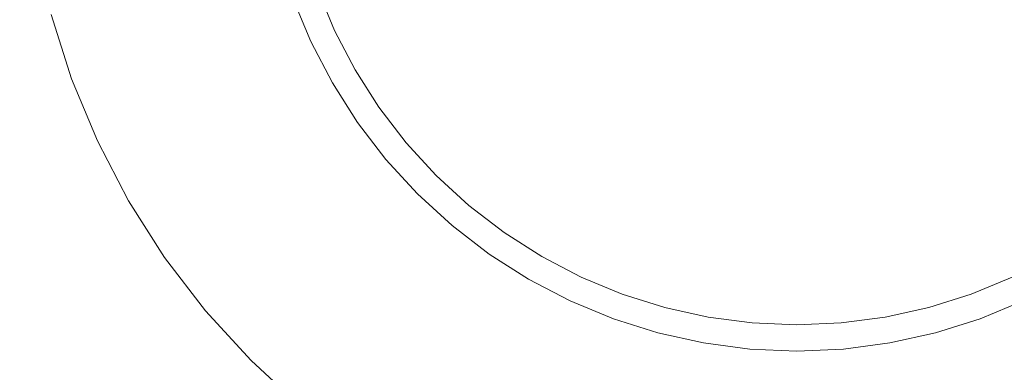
# Model space of a CAD drawing. Header units: millimetres. Extents: x -230 to 230, y -130 to 130.
# Tile 4 of 47: x -122.1 to -103.6, y -115.47 to -108.85. Entities that reach past the tile are written whole.
import ezdxf

# ---------------------------------------------------------------- set-up
doc = ezdxf.new("R2010")
doc.units = ezdxf.units.MM
doc.header["$LTSCALE"] = 25.4
doc.layers.add('Lighting-Moving Light', color=7, linetype='Continuous', lineweight=5, true_color=0x000000)

# ---------------------------------------------------------------- blocks, each defined once
blk = doc.blocks.new('Group-1')
at = {"layer": 'Lighting-Moving Light', "color": 7, "linetype": 'Continuous', "lineweight": 5, "transparency": 33554687}
for points, invisible_edges in [([(-503.576, 1.533, -25), (-503.576, 226.446, -25), (-761.075, 239.033, -25), (-761.075, -11.053, -25)], 14), ([(-770.152, 222.936, -116.924), (-519.672, 235.523, -116.924), (-519.672, -7.543, -116.924), (-757.565, -7.543, -116.924)], 11), ([(-770.152, 5.043, -116.924), (-770.152, 222.936, -116.924), (-757.565, -7.543, -116.924)], 10), ([(-759.26, 2.862, -24.957), (-759.744, 4.03, -24.957), (-760.125, 5.237, -24.957), (-746.119, 8.99, -24.957)], 12), ([(-757.996, 0.673, -24.957), (-758.676, 1.74, -24.957), (-759.26, 2.862, -24.957), (-746.119, 8.99, -24.957)], 12), ([(-756.372, -1.263, -24.957), (-757.226, -0.331, -24.957), (-757.996, 0.673, -24.957), (-746.119, 8.99, -24.957)], 12), ([(-754.436, -2.888, -24.957), (-755.439, -2.118, -24.957), (-756.372, -1.263, -24.957), (-746.119, 8.99, -24.957)], 12), ([(-755.374, 6.51, 0.043), (-755.123, 5.712, 0.043), (-754.803, 4.94, 0.043), (-746.119, 8.99, 0.043)], 12), ([(-754.803, 4.94, 0.043), (-754.417, 4.199, 0.043), (-753.968, 3.494, 0.043), (-746.119, 8.99, 0.043)], 12), ([(-752.247, -4.152, -24.957), (-753.369, -3.568, -24.957), (-754.436, -2.888, -24.957), (-746.119, 8.99, -24.957)], 12), ([(-753.968, 3.494, 0.043), (-753.459, 2.83, 0.043), (-752.894, 2.214, 0.043), (-746.119, 8.99, 0.043)], 12), ([(-752.894, 2.214, 0.043), (-752.278, 1.649, 0.043), (-751.615, 1.141, 0.043), (-746.119, 8.99, 0.043)], 12), ([(-749.872, -5.016, -24.957), (-751.078, -4.636, -24.957), (-752.247, -4.152, -24.957), (-746.119, 8.99, -24.957)], 12), ([(-751.615, 1.141, 0.043), (-750.91, 0.691, 0.043), (-750.168, 0.305, 0.043), (-746.119, 8.99, 0.043)], 12), ([(-750.168, 0.305, 0.043), (-749.396, -0.014, 0.043), (-748.599, -0.266, 0.043), (-746.119, 8.99, 0.043)], 12), ([(-747.383, -5.455, -24.957), (-748.637, -5.29, -24.957), (-749.872, -5.016, -24.957), (-746.119, 8.99, -24.957)], 12), ([(-748.599, -0.266, 0.043), (-747.783, -0.447, 0.043), (-746.954, -0.556, 0.043), (-746.119, 8.99, 0.043)], 12), ([(-744.855, -5.455, -24.957), (-746.119, -5.51, -24.957), (-747.383, -5.455, -24.957), (-746.119, 8.99, -24.957)], 12), ([(-746.954, -0.556, 0.043), (-746.119, -0.592, 0.043), (-745.284, -0.556, 0.043), (-746.119, 8.99, 0.043)], 12), ([(-745.284, -0.556, 0.043), (-744.455, -0.447, 0.043), (-743.639, -0.266, 0.043), (-746.119, 8.99, 0.043)], 12), ([(-743.639, -0.266, 0.043), (-742.842, -0.014, 0.043), (-742.069, 0.305, 0.043), (-746.119, 8.99, 0.043)], 12), ([(-742.069, 0.305, 0.043), (-741.328, 0.691, 0.043), (-740.623, 1.141, 0.043), (-746.119, 8.99, 0.043)], 12), ([(-740.623, 1.141, 0.043), (-739.96, 1.649, 0.043), (-739.343, 2.214, 0.043), (-746.119, 8.99, 0.043)], 12), ([(-739.343, 2.214, 0.043), (-738.779, 2.83, 0.043), (-738.27, 3.494, 0.043), (-746.119, 8.99, 0.043)], 12), ([(-738.27, 3.494, 0.043), (-737.821, 4.199, 0.043), (-737.435, 4.94, 0.043), (-746.119, 8.99, 0.043)], 12), ([(-737.435, 4.94, 0.043), (-737.115, 5.712, 0.043), (-736.863, 6.51, 0.043), (-746.119, 8.99, 0.043)], 12), ([(-732.113, 5.237, -24.957), (-732.493, 4.03, -24.957), (-732.977, 2.862, -24.957), (-746.119, 8.99, -24.957)], 12), ([(-732.977, 2.862, -24.957), (-733.561, 1.74, -24.957), (-734.241, 0.673, -24.957), (-746.119, 8.99, -24.957)], 12), ([(-734.241, 0.673, -24.957), (-735.011, -0.331, -24.957), (-735.866, -1.263, -24.957), (-746.119, 8.99, -24.957)], 12), ([(-735.866, -1.263, -24.957), (-736.798, -2.118, -24.957), (-737.802, -2.888, -24.957), (-746.119, 8.99, -24.957)], 12), ([(-737.802, -2.888, -24.957), (-738.869, -3.568, -24.957), (-739.991, -4.152, -24.957), (-746.119, 8.99, -24.957)], 12), ([(-739.991, -4.152, -24.957), (-741.159, -4.636, -24.957), (-742.366, -5.016, -24.957), (-746.119, 8.99, -24.957)], 12), ([(-742.366, -5.016, -24.957), (-743.601, -5.29, -24.957), (-744.855, -5.455, -24.957), (-746.119, 8.99, -24.957)], 12), ([(-760.125, 5.237, -24.957), (-759.744, 4.03, -24.957), (-755.585, 5.544, -0.368), (-755.85, 6.382, -0.368)], 10), ([(-755.228, 4.742, -0.284), (-755.564, 5.552, -0.284), (-755.576, 5.547, -0.326), (-755.24, 4.736, -0.326)], 15), ([(-755.213, 4.749, -0.244), (-755.548, 5.558, -0.244), (-755.564, 5.552, -0.284), (-755.228, 4.742, -0.284)], 15), ([(-755.195, 4.757, -0.205), (-755.529, 5.565, -0.205), (-755.548, 5.558, -0.244), (-755.213, 4.749, -0.244)], 15), ([(-755.174, 4.767, -0.169), (-755.507, 5.573, -0.169), (-755.529, 5.565, -0.205), (-755.195, 4.757, -0.205)], 15), ([(-755.149, 4.779, -0.134), (-755.482, 5.582, -0.134), (-755.507, 5.573, -0.169), (-755.174, 4.767, -0.169)], 15), ([(-755.123, 4.791, -0.102), (-755.454, 5.592, -0.102), (-755.482, 5.582, -0.134), (-755.149, 4.779, -0.134)], 15), ([(-755.094, 4.805, -0.073), (-755.424, 5.603, -0.073), (-755.454, 5.592, -0.102), (-755.123, 4.791, -0.102)], 15), ([(-755.062, 4.819, -0.046), (-755.392, 5.615, -0.046), (-755.424, 5.603, -0.073), (-755.094, 4.805, -0.073)], 15), ([(-755.029, 4.835, -0.023), (-755.357, 5.627, -0.023), (-755.392, 5.615, -0.046), (-755.062, 4.819, -0.046)], 15), ([(-754.994, 4.851, -0.003), (-755.321, 5.64, -0.003), (-755.357, 5.627, -0.023), (-755.029, 4.835, -0.023)], 15), ([(-754.958, 4.868, 0.013), (-755.283, 5.654, 0.013), (-755.321, 5.64, -0.003), (-754.994, 4.851, -0.003)], 15), ([(-754.92, 4.886, 0.027), (-755.244, 5.668, 0.027), (-755.283, 5.654, 0.013), (-754.958, 4.868, 0.013)], 15), ([(-754.881, 4.904, 0.036), (-755.204, 5.683, 0.036), (-755.244, 5.668, 0.027), (-754.92, 4.886, 0.027)], 15), ([(-754.842, 4.922, 0.042), (-755.164, 5.698, 0.042), (-755.204, 5.683, 0.036), (-754.881, 4.904, 0.036)], 15), ([(-754.803, 4.94, 0.043), (-755.123, 5.712, 0.043), (-755.164, 5.698, 0.042), (-754.842, 4.922, 0.042)], 14), ([(-759.744, 4.03, -24.957), (-759.26, 2.862, -24.957), (-755.249, 4.732, -0.368), (-755.585, 5.544, -0.368)], 10), ([(-755.24, 4.736, -0.326), (-755.576, 5.547, -0.326), (-755.585, 5.544, -0.368), (-755.249, 4.732, -0.368)], 11), ([(-770.152, 5.043, -116.924), (-757.565, -7.543, -116.924), (-758.504, -7.519, -116.924)], 9), ([(-770.128, 4.104, -116.924), (-770.152, 5.043, -116.924), (-758.504, -7.519, -116.924)], 10), ([(-754.665, 4.056, -0.046), (-755.062, 4.819, -0.046), (-755.094, 4.805, -0.073), (-754.695, 4.038, -0.073)], 15), ([(-754.633, 4.074, -0.023), (-755.029, 4.835, -0.023), (-755.062, 4.819, -0.046), (-754.665, 4.056, -0.046)], 15), ([(-754.6, 4.093, -0.003), (-754.994, 4.851, -0.003), (-755.029, 4.835, -0.023), (-754.633, 4.074, -0.023)], 15), ([(-754.565, 4.113, 0.013), (-754.958, 4.868, 0.013), (-754.994, 4.851, -0.003), (-754.6, 4.093, -0.003)], 15), ([(-754.529, 4.134, 0.027), (-754.92, 4.886, 0.027), (-754.958, 4.868, 0.013), (-754.565, 4.113, 0.013)], 15), ([(-754.492, 4.155, 0.036), (-754.881, 4.904, 0.036), (-754.92, 4.886, 0.027), (-754.529, 4.134, 0.027)], 15), ([(-754.455, 4.177, 0.042), (-754.842, 4.922, 0.042), (-754.881, 4.904, 0.036), (-754.492, 4.155, 0.036)], 15), ([(-754.417, 4.199, 0.043), (-754.803, 4.94, 0.043), (-754.842, 4.922, 0.042), (-754.455, 4.177, 0.042)], 14), ([(-759.26, 2.862, -24.957), (-758.676, 1.74, -24.957), (-754.843, 3.953, -0.368), (-755.249, 4.732, -0.368)], 10), ([(-754.835, 3.957, -0.326), (-755.24, 4.736, -0.326), (-755.249, 4.732, -0.368), (-754.843, 3.953, -0.368)], 11), ([(-754.823, 3.964, -0.284), (-755.228, 4.742, -0.284), (-755.24, 4.736, -0.326), (-754.835, 3.957, -0.326)], 15), ([(-754.809, 3.972, -0.244), (-755.213, 4.749, -0.244), (-755.228, 4.742, -0.284), (-754.823, 3.964, -0.284)], 15), ([(-754.791, 3.982, -0.205), (-755.195, 4.757, -0.205), (-755.213, 4.749, -0.244), (-754.809, 3.972, -0.244)], 15), ([(-754.771, 3.994, -0.169), (-755.174, 4.767, -0.169), (-755.195, 4.757, -0.205), (-754.791, 3.982, -0.205)], 15), ([(-754.748, 4.007, -0.134), (-755.149, 4.779, -0.134), (-755.174, 4.767, -0.169), (-754.771, 3.994, -0.169)], 15), ([(-754.723, 4.022, -0.102), (-755.123, 4.791, -0.102), (-755.149, 4.779, -0.134), (-754.748, 4.007, -0.134)], 15), ([(-754.695, 4.038, -0.073), (-755.094, 4.805, -0.073), (-755.123, 4.791, -0.102), (-754.723, 4.022, -0.102)], 15), ([(-770.056, 3.191, -116.924), (-770.128, 4.104, -116.924), (-758.504, -7.519, -116.924)], 10), ([(-754.172, 3.351, -0.023), (-754.633, 4.074, -0.023), (-754.665, 4.056, -0.046), (-754.202, 3.33, -0.046)], 15), ([(-754.141, 3.373, -0.003), (-754.6, 4.093, -0.003), (-754.633, 4.074, -0.023), (-754.172, 3.351, -0.023)], 15), ([(-754.108, 3.396, 0.013), (-754.565, 4.113, 0.013), (-754.6, 4.093, -0.003), (-754.141, 3.373, -0.003)], 15), ([(-754.074, 3.42, 0.027), (-754.529, 4.134, 0.027), (-754.565, 4.113, 0.013), (-754.108, 3.396, 0.013)], 15), ([(-754.039, 3.444, 0.036), (-754.492, 4.155, 0.036), (-754.529, 4.134, 0.027), (-754.074, 3.42, 0.027)], 15), ([(-754.003, 3.469, 0.042), (-754.455, 4.177, 0.042), (-754.492, 4.155, 0.036), (-754.039, 3.444, 0.036)], 15), ([(-753.968, 3.494, 0.043), (-754.417, 4.199, 0.043), (-754.455, 4.177, 0.042), (-754.003, 3.469, 0.042)], 14), ([(-758.676, 1.74, -24.957), (-757.996, 0.673, -24.957), (-754.371, 3.211, -0.368), (-754.843, 3.953, -0.368)], 10), ([(-754.363, 3.217, -0.326), (-754.835, 3.957, -0.326), (-754.843, 3.953, -0.368), (-754.371, 3.211, -0.368)], 11), ([(-754.352, 3.224, -0.284), (-754.823, 3.964, -0.284), (-754.835, 3.957, -0.326), (-754.363, 3.217, -0.326)], 15), ([(-754.339, 3.234, -0.244), (-754.809, 3.972, -0.244), (-754.823, 3.964, -0.284), (-754.352, 3.224, -0.284)], 15), ([(-754.322, 3.246, -0.205), (-754.791, 3.982, -0.205), (-754.809, 3.972, -0.244), (-754.339, 3.234, -0.244)], 15), ([(-754.303, 3.259, -0.169), (-754.771, 3.994, -0.169), (-754.791, 3.982, -0.205), (-754.322, 3.246, -0.205)], 15), ([(-754.281, 3.274, -0.134), (-754.748, 4.007, -0.134), (-754.771, 3.994, -0.169), (-754.303, 3.259, -0.169)], 15), ([(-754.257, 3.291, -0.102), (-754.723, 4.022, -0.102), (-754.748, 4.007, -0.134), (-754.281, 3.274, -0.134)], 15), ([(-754.231, 3.31, -0.073), (-754.695, 4.038, -0.073), (-754.723, 4.022, -0.102), (-754.257, 3.291, -0.102)], 15), ([(-754.202, 3.33, -0.046), (-754.665, 4.056, -0.046), (-754.695, 4.038, -0.073), (-754.231, 3.31, -0.073)], 15), ([(-753.65, 2.67, -0.023), (-754.172, 3.351, -0.023), (-754.202, 3.33, -0.046), (-753.678, 2.647, -0.046)], 15), ([(-753.62, 2.695, -0.003), (-754.141, 3.373, -0.003), (-754.172, 3.351, -0.023), (-753.65, 2.67, -0.023)], 15), ([(-753.59, 2.721, 0.013), (-754.108, 3.396, 0.013), (-754.141, 3.373, -0.003), (-753.62, 2.695, -0.003)], 15), ([(-753.558, 2.747, 0.027), (-754.074, 3.42, 0.027), (-754.108, 3.396, 0.013), (-753.59, 2.721, 0.013)], 15), ([(-753.525, 2.775, 0.036), (-754.039, 3.444, 0.036), (-754.074, 3.42, 0.027), (-753.558, 2.747, 0.027)], 15), ([(-753.492, 2.803, 0.042), (-754.003, 3.469, 0.042), (-754.039, 3.444, 0.036), (-753.525, 2.775, 0.036)], 15), ([(-753.459, 2.83, 0.043), (-753.968, 3.494, 0.043), (-754.003, 3.469, 0.042), (-753.492, 2.803, 0.042)], 14), ([(-770.056, 3.191, -116.924), (-758.504, -7.519, -116.924), (-759.417, -7.448, -116.924)], 9), ([(-769.936, 2.305, -116.924), (-770.056, 3.191, -116.924), (-759.417, -7.448, -116.924)], 10), ([(-757.996, 0.673, -24.957), (-757.226, -0.331, -24.957), (-753.836, 2.514, -0.368), (-754.371, 3.211, -0.368)], 10), ([(-753.829, 2.52, -0.326), (-754.363, 3.217, -0.326), (-754.371, 3.211, -0.368), (-753.836, 2.514, -0.368)], 11), ([(-753.818, 2.529, -0.284), (-754.352, 3.224, -0.284), (-754.363, 3.217, -0.326), (-753.829, 2.52, -0.326)], 15), ([(-753.806, 2.54, -0.244), (-754.339, 3.234, -0.244), (-754.352, 3.224, -0.284), (-753.818, 2.529, -0.284)], 15), ([(-753.79, 2.553, -0.205), (-754.322, 3.246, -0.205), (-754.339, 3.234, -0.244), (-753.806, 2.54, -0.244)], 15), ([(-753.772, 2.568, -0.169), (-754.303, 3.259, -0.169), (-754.322, 3.246, -0.205), (-753.79, 2.553, -0.205)], 15), ([(-753.752, 2.585, -0.134), (-754.281, 3.274, -0.134), (-754.303, 3.259, -0.169), (-753.772, 2.568, -0.169)], 15), ([(-753.729, 2.604, -0.102), (-754.257, 3.291, -0.102), (-754.281, 3.274, -0.134), (-753.752, 2.585, -0.134)], 15), ([(-753.705, 2.624, -0.073), (-754.231, 3.31, -0.073), (-754.257, 3.291, -0.102), (-753.729, 2.604, -0.102)], 15), ([(-753.678, 2.647, -0.046), (-754.202, 3.33, -0.046), (-754.231, 3.31, -0.073), (-753.705, 2.624, -0.073)], 15), ([(-752.925, 2.183, 0.042), (-753.492, 2.803, 0.042), (-753.525, 2.775, 0.036), (-752.955, 2.153, 0.036)], 15), ([(-752.894, 2.214, 0.043), (-753.459, 2.83, 0.043), (-753.492, 2.803, 0.042), (-752.925, 2.183, 0.042)], 14), ([(-753.144, 1.965, -0.102), (-753.729, 2.604, -0.102), (-753.752, 2.585, -0.134), (-753.165, 1.944, -0.134)], 15), ([(-753.121, 1.987, -0.073), (-753.705, 2.624, -0.073), (-753.729, 2.604, -0.102), (-753.144, 1.965, -0.102)], 15), ([(-753.097, 2.012, -0.046), (-753.678, 2.647, -0.046), (-753.705, 2.624, -0.073), (-753.121, 1.987, -0.073)], 15), ([(-753.071, 2.038, -0.023), (-753.65, 2.67, -0.023), (-753.678, 2.647, -0.046), (-753.097, 2.012, -0.046)], 15), ([(-753.043, 2.065, -0.003), (-753.62, 2.695, -0.003), (-753.65, 2.67, -0.023), (-753.071, 2.038, -0.023)], 15), ([(-753.015, 2.094, 0.013), (-753.59, 2.721, 0.013), (-753.62, 2.695, -0.003), (-753.043, 2.065, -0.003)], 15), ([(-752.986, 2.123, 0.027), (-753.558, 2.747, 0.027), (-753.59, 2.721, 0.013), (-753.015, 2.094, 0.013)], 15), ([(-752.955, 2.153, 0.036), (-753.525, 2.775, 0.036), (-753.558, 2.747, 0.027), (-752.986, 2.123, 0.027)], 15), ([(-757.226, -0.331, -24.957), (-756.372, -1.263, -24.957), (-753.242, 1.866, -0.368), (-753.836, 2.514, -0.368)], 10), ([(-753.235, 1.873, -0.326), (-753.829, 2.52, -0.326), (-753.836, 2.514, -0.368), (-753.242, 1.866, -0.368)], 11), ([(-753.226, 1.882, -0.284), (-753.818, 2.529, -0.284), (-753.829, 2.52, -0.326), (-753.235, 1.873, -0.326)], 15), ([(-753.214, 1.894, -0.244), (-753.806, 2.54, -0.244), (-753.818, 2.529, -0.284), (-753.226, 1.882, -0.284)], 15), ([(-753.2, 1.908, -0.205), (-753.79, 2.553, -0.205), (-753.806, 2.54, -0.244), (-753.214, 1.894, -0.244)], 15), ([(-753.183, 1.925, -0.169), (-753.772, 2.568, -0.169), (-753.79, 2.553, -0.205), (-753.2, 1.908, -0.205)], 15), ([(-753.165, 1.944, -0.134), (-753.752, 2.585, -0.134), (-753.772, 2.568, -0.169), (-753.183, 1.925, -0.169)], 15), ([(-769.936, 2.305, -116.924), (-760.303, -7.328, -116.924), (-761.16, -7.161, -116.924)], 9), ([(-769.936, 2.305, -116.924), (-759.417, -7.448, -116.924), (-760.303, -7.328, -116.924)], 9), ([(-752.438, 1.458, -0.023), (-753.071, 2.038, -0.023), (-753.097, 2.012, -0.046), (-752.462, 1.43, -0.046)], 15), ([(-752.413, 1.488, -0.003), (-753.043, 2.065, -0.003), (-753.071, 2.038, -0.023), (-752.438, 1.458, -0.023)], 15), ([(-752.388, 1.519, 0.013), (-753.015, 2.094, 0.013), (-753.043, 2.065, -0.003), (-752.413, 1.488, -0.003)], 15), ([(-752.361, 1.551, 0.027), (-752.986, 2.123, 0.027), (-753.015, 2.094, 0.013), (-752.388, 1.519, 0.013)], 15), ([(-752.334, 1.583, 0.036), (-752.955, 2.153, 0.036), (-752.986, 2.123, 0.027), (-752.361, 1.551, 0.027)], 15), ([(-752.306, 1.616, 0.042), (-752.925, 2.183, 0.042), (-752.955, 2.153, 0.036), (-752.334, 1.583, 0.036)], 15), ([(-752.278, 1.649, 0.043), (-752.894, 2.214, 0.043), (-752.925, 2.183, 0.042), (-752.306, 1.616, 0.042)], 14), ([(-756.372, -1.263, -24.957), (-755.439, -2.118, -24.957), (-752.594, 1.272, -0.368), (-753.242, 1.866, -0.368)], 10), ([(-752.588, 1.28, -0.326), (-753.235, 1.873, -0.326), (-753.242, 1.866, -0.368), (-752.594, 1.272, -0.368)], 11), ([(-752.58, 1.29, -0.284), (-753.226, 1.882, -0.284), (-753.235, 1.873, -0.326), (-752.588, 1.28, -0.326)], 15), ([(-752.569, 1.303, -0.244), (-753.214, 1.894, -0.244), (-753.226, 1.882, -0.284), (-752.58, 1.29, -0.284)], 15), ([(-752.556, 1.318, -0.205), (-753.2, 1.908, -0.205), (-753.214, 1.894, -0.244), (-752.569, 1.303, -0.244)], 15), ([(-752.541, 1.336, -0.169), (-753.183, 1.925, -0.169), (-753.2, 1.908, -0.205), (-752.556, 1.318, -0.205)], 15), ([(-752.524, 1.357, -0.134), (-753.165, 1.944, -0.134), (-753.183, 1.925, -0.169), (-752.541, 1.336, -0.169)], 15), ([(-752.505, 1.379, -0.102), (-753.144, 1.965, -0.102), (-753.165, 1.944, -0.134), (-752.524, 1.357, -0.134)], 15), ([(-752.484, 1.404, -0.073), (-753.121, 1.987, -0.073), (-753.144, 1.965, -0.102), (-752.505, 1.379, -0.102)], 15), ([(-752.462, 1.43, -0.046), (-753.097, 2.012, -0.046), (-753.121, 1.987, -0.073), (-752.484, 1.404, -0.073)], 15), ([(-503.576, 1.533, -25), (-761.075, -11.053, -25), (-516.162, -11.053, -25)], 9), ([(-751.736, 0.968, -0.003), (-752.413, 1.488, -0.003), (-752.438, 1.458, -0.023), (-751.758, 0.936, -0.023)], 15), ([(-751.713, 1.001, 0.013), (-752.388, 1.519, 0.013), (-752.413, 1.488, -0.003), (-751.736, 0.968, -0.003)], 15), ([(-751.689, 1.035, 0.027), (-752.361, 1.551, 0.027), (-752.388, 1.519, 0.013), (-751.713, 1.001, 0.013)], 15), ([(-751.664, 1.07, 0.036), (-752.334, 1.583, 0.036), (-752.361, 1.551, 0.027), (-751.689, 1.035, 0.027)], 15), ([(-751.64, 1.105, 0.042), (-752.306, 1.616, 0.042), (-752.334, 1.583, 0.036), (-751.664, 1.07, 0.036)], 15), ([(-751.615, 1.141, 0.043), (-752.278, 1.649, 0.043), (-752.306, 1.616, 0.042), (-751.64, 1.105, 0.042)], 14), ([(-751.874, 0.77, -0.244), (-752.569, 1.303, -0.244), (-752.58, 1.29, -0.284), (-751.884, 0.756, -0.284)], 15), ([(-751.863, 0.786, -0.205), (-752.556, 1.318, -0.205), (-752.569, 1.303, -0.244), (-751.874, 0.77, -0.244)], 15), ([(-751.849, 0.806, -0.169), (-752.541, 1.336, -0.169), (-752.556, 1.318, -0.205), (-751.863, 0.786, -0.205)], 15), ([(-751.834, 0.827, -0.134), (-752.524, 1.357, -0.134), (-752.541, 1.336, -0.169), (-751.849, 0.806, -0.169)], 15), ([(-751.817, 0.852, -0.102), (-752.505, 1.379, -0.102), (-752.524, 1.357, -0.134), (-751.834, 0.827, -0.134)], 15), ([(-751.799, 0.878, -0.073), (-752.484, 1.404, -0.073), (-752.505, 1.379, -0.102), (-751.817, 0.852, -0.102)], 15), ([(-751.779, 0.906, -0.046), (-752.462, 1.43, -0.046), (-752.484, 1.404, -0.073), (-751.799, 0.878, -0.073)], 15), ([(-751.758, 0.936, -0.023), (-752.438, 1.458, -0.023), (-752.462, 1.43, -0.046), (-751.779, 0.906, -0.046)], 15), ([(-755.439, -2.118, -24.957), (-754.436, -2.888, -24.957), (-751.897, 0.737, -0.368), (-752.594, 1.272, -0.368)], 10), ([(-751.892, 0.745, -0.326), (-752.588, 1.28, -0.326), (-752.594, 1.272, -0.368), (-751.897, 0.737, -0.368)], 11), ([(-751.884, 0.756, -0.284), (-752.58, 1.29, -0.284), (-752.588, 1.28, -0.326), (-751.892, 0.745, -0.326)], 15), ([(-750.91, 0.691, 0.043), (-751.615, 1.141, 0.043), (-751.64, 1.105, 0.042), (-750.931, 0.654, 0.042)], 14), ([(-751.034, 0.475, -0.023), (-751.758, 0.936, -0.023), (-751.779, 0.906, -0.046), (-751.053, 0.444, -0.046)], 15), ([(-751.015, 0.509, -0.003), (-751.736, 0.968, -0.003), (-751.758, 0.936, -0.023), (-751.034, 0.475, -0.023)], 15), ([(-750.995, 0.544, 0.013), (-751.713, 1.001, 0.013), (-751.736, 0.968, -0.003), (-751.015, 0.509, -0.003)], 15), ([(-750.974, 0.58, 0.027), (-751.689, 1.035, 0.027), (-751.713, 1.001, 0.013), (-750.995, 0.544, 0.013)], 15), ([(-750.953, 0.616, 0.036), (-751.664, 1.07, 0.036), (-751.689, 1.035, 0.027), (-750.974, 0.58, 0.027)], 15), ([(-750.931, 0.654, 0.042), (-751.64, 1.105, 0.042), (-751.664, 1.07, 0.036), (-750.953, 0.616, 0.036)], 15), ([(-751.151, 0.274, -0.326), (-751.892, 0.745, -0.326), (-751.897, 0.737, -0.368), (-751.156, 0.265, -0.368)], 11), ([(-751.144, 0.285, -0.284), (-751.884, 0.756, -0.284), (-751.892, 0.745, -0.326), (-751.151, 0.274, -0.326)], 15), ([(-751.136, 0.299, -0.244), (-751.874, 0.77, -0.244), (-751.884, 0.756, -0.284), (-751.144, 0.285, -0.284)], 15), ([(-751.126, 0.317, -0.205), (-751.863, 0.786, -0.205), (-751.874, 0.77, -0.244), (-751.136, 0.299, -0.244)], 15), ([(-751.114, 0.337, -0.169), (-751.849, 0.806, -0.169), (-751.863, 0.786, -0.205), (-751.126, 0.317, -0.205)], 15), ([(-751.101, 0.36, -0.134), (-751.834, 0.827, -0.134), (-751.849, 0.806, -0.169), (-751.114, 0.337, -0.169)], 15), ([(-751.086, 0.386, -0.102), (-751.817, 0.852, -0.102), (-751.834, 0.827, -0.134), (-751.101, 0.36, -0.134)], 15), ([(-751.07, 0.414, -0.073), (-751.799, 0.878, -0.073), (-751.817, 0.852, -0.102), (-751.086, 0.386, -0.102)], 15), ([(-751.053, 0.444, -0.046), (-751.779, 0.906, -0.046), (-751.799, 0.878, -0.073), (-751.07, 0.414, -0.073)], 15), ([(-754.436, -2.888, -24.957), (-753.369, -3.568, -24.957), (-751.156, 0.265, -0.368), (-751.897, 0.737, -0.368)], 10), ([(-750.223, 0.188, 0.027), (-750.974, 0.58, 0.027), (-750.995, 0.544, 0.013), (-750.24, 0.151, 0.013)], 15), ([(-750.205, 0.227, 0.036), (-750.953, 0.616, 0.036), (-750.974, 0.58, 0.027), (-750.223, 0.188, 0.027)], 15), ([(-750.187, 0.266, 0.042), (-750.931, 0.654, 0.042), (-750.953, 0.616, 0.036), (-750.205, 0.227, 0.036)], 15), ([(-750.168, 0.305, 0.043), (-750.91, 0.691, 0.043), (-750.931, 0.654, 0.042), (-750.187, 0.266, 0.042)], 14), ([(-750.317, -0.014, -0.102), (-751.086, 0.386, -0.102), (-751.101, 0.36, -0.134), (-750.33, -0.041, -0.134)], 15), ([(-750.304, 0.015, -0.073), (-751.07, 0.414, -0.073), (-751.086, 0.386, -0.102), (-750.317, -0.014, -0.102)], 15), ([(-750.289, 0.046, -0.046), (-751.053, 0.444, -0.046), (-751.07, 0.414, -0.073), (-750.304, 0.015, -0.073)], 15), ([(-750.274, 0.079, -0.023), (-751.034, 0.475, -0.023), (-751.053, 0.444, -0.046), (-750.289, 0.046, -0.046)], 15), ([(-750.257, 0.114, -0.003), (-751.015, 0.509, -0.003), (-751.034, 0.475, -0.023), (-750.274, 0.079, -0.023)], 15), ([(-750.24, 0.151, 0.013), (-750.995, 0.544, 0.013), (-751.015, 0.509, -0.003), (-750.257, 0.114, -0.003)], 15), ([(-753.369, -3.568, -24.957), (-752.247, -4.152, -24.957), (-750.376, -0.141, -0.368), (-751.156, 0.265, -0.368)], 10), ([(-750.372, -0.132, -0.326), (-751.151, 0.274, -0.326), (-751.156, 0.265, -0.368), (-750.376, -0.141, -0.368)], 11), ([(-750.367, -0.12, -0.284), (-751.144, 0.285, -0.284), (-751.151, 0.274, -0.326), (-750.372, -0.132, -0.326)], 15), ([(-750.36, -0.105, -0.244), (-751.136, 0.299, -0.244), (-751.144, 0.285, -0.284), (-750.367, -0.12, -0.284)], 15), ([(-750.351, -0.086, -0.205), (-751.126, 0.317, -0.205), (-751.136, 0.299, -0.244), (-750.36, -0.105, -0.244)], 15), ([(-750.341, -0.065, -0.169), (-751.114, 0.337, -0.169), (-751.126, 0.317, -0.205), (-750.351, -0.086, -0.205)], 15), ([(-750.33, -0.041, -0.134), (-751.101, 0.36, -0.134), (-751.114, 0.337, -0.169), (-750.341, -0.065, -0.169)], 15), ([(-749.44, -0.136, 0.027), (-750.223, 0.188, 0.027), (-750.24, 0.151, 0.013), (-749.454, -0.175, 0.013)], 15), ([(-749.426, -0.096, 0.036), (-750.205, 0.227, 0.036), (-750.223, 0.188, 0.027), (-749.44, -0.136, 0.027)], 15), ([(-749.411, -0.055, 0.042), (-750.187, 0.266, 0.042), (-750.205, 0.227, 0.036), (-749.426, -0.096, 0.036)], 15), ([(-749.396, -0.014, 0.043), (-750.168, 0.305, 0.043), (-750.187, 0.266, 0.042), (-749.411, -0.055, 0.042)], 14), ([(-742.069, 0.305, 0.043), (-742.842, -0.014, 0.043), (-742.827, -0.055, 0.042), (-742.051, 0.266, 0.042)], 14), ([(-742.051, 0.266, 0.042), (-742.827, -0.055, 0.042), (-742.812, -0.096, 0.036), (-742.033, 0.227, 0.036)], 15), ([(-742.033, 0.227, 0.036), (-742.812, -0.096, 0.036), (-742.797, -0.136, 0.027), (-742.015, 0.188, 0.027)], 15), ([(-742.015, 0.188, 0.027), (-742.797, -0.136, 0.027), (-742.783, -0.175, 0.013), (-741.997, 0.151, 0.013)], 15), ([(-749.506, -0.316, -0.073), (-750.304, 0.015, -0.073), (-750.317, -0.014, -0.102), (-749.517, -0.346, -0.102)], 15), ([(-749.494, -0.283, -0.046), (-750.289, 0.046, -0.046), (-750.304, 0.015, -0.073), (-749.506, -0.316, -0.073)], 15), ([(-749.481, -0.249, -0.023), (-750.274, 0.079, -0.023), (-750.289, 0.046, -0.046), (-749.494, -0.283, -0.046)], 15), ([(-749.468, -0.213, -0.003), (-750.257, 0.114, -0.003), (-750.274, 0.079, -0.023), (-749.481, -0.249, -0.023)], 15), ([(-749.454, -0.175, 0.013), (-750.24, 0.151, 0.013), (-750.257, 0.114, -0.003), (-749.468, -0.213, -0.003)], 15), ([(-741.997, 0.151, 0.013), (-742.783, -0.175, 0.013), (-742.769, -0.213, -0.003), (-741.98, 0.114, -0.003)], 15), ([(-741.98, 0.114, -0.003), (-742.769, -0.213, -0.003), (-742.756, -0.249, -0.023), (-741.964, 0.079, -0.023)], 15), ([(-741.964, 0.079, -0.023), (-742.756, -0.249, -0.023), (-742.744, -0.283, -0.046), (-741.948, 0.046, -0.046)], 15), ([(-741.948, 0.046, -0.046), (-742.744, -0.283, -0.046), (-742.732, -0.316, -0.073), (-741.934, 0.015, -0.073)], 15), ([(-741.934, 0.015, -0.073), (-742.732, -0.316, -0.073), (-742.721, -0.346, -0.102), (-741.92, -0.014, -0.102)], 15), ([(-752.247, -4.152, -24.957), (-751.078, -4.636, -24.957), (-749.564, -0.477, -0.368), (-750.376, -0.141, -0.368)], 10), ([(-749.561, -0.468, -0.326), (-750.372, -0.132, -0.326), (-750.376, -0.141, -0.368), (-749.564, -0.477, -0.368)], 11), ([(-749.557, -0.455, -0.284), (-750.367, -0.12, -0.284), (-750.372, -0.132, -0.326), (-749.561, -0.468, -0.326)], 15), ([(-749.551, -0.44, -0.244), (-750.36, -0.105, -0.244), (-750.367, -0.12, -0.284), (-749.557, -0.455, -0.284)], 15), ([(-749.544, -0.421, -0.205), (-750.351, -0.086, -0.205), (-750.36, -0.105, -0.244), (-749.551, -0.44, -0.244)], 15), ([(-749.536, -0.399, -0.169), (-750.341, -0.065, -0.169), (-750.351, -0.086, -0.205), (-749.544, -0.421, -0.205)], 15), ([(-749.527, -0.374, -0.134), (-750.33, -0.041, -0.134), (-750.341, -0.065, -0.169), (-749.536, -0.399, -0.169)], 15), ([(-749.517, -0.346, -0.102), (-750.317, -0.014, -0.102), (-750.33, -0.041, -0.134), (-749.527, -0.374, -0.134)], 15), ([(-748.643, -0.431, 0.013), (-749.454, -0.175, 0.013), (-749.468, -0.213, -0.003), (-748.653, -0.469, -0.003)], 15), ([(-748.632, -0.391, 0.027), (-749.44, -0.136, 0.027), (-749.454, -0.175, 0.013), (-748.643, -0.431, 0.013)], 15), ([(-748.621, -0.349, 0.036), (-749.426, -0.096, 0.036), (-749.44, -0.136, 0.027), (-748.632, -0.391, 0.027)], 15), ([(-748.61, -0.308, 0.042), (-749.411, -0.055, 0.042), (-749.426, -0.096, 0.036), (-748.621, -0.349, 0.036)], 15), ([(-748.599, -0.266, 0.043), (-749.396, -0.014, 0.043), (-749.411, -0.055, 0.042), (-748.61, -0.308, 0.042)], 14), ([(-742.842, -0.014, 0.043), (-743.639, -0.266, 0.043), (-743.628, -0.308, 0.042), (-742.827, -0.055, 0.042)], 14), ([(-742.827, -0.055, 0.042), (-743.628, -0.308, 0.042), (-743.616, -0.349, 0.036), (-742.812, -0.096, 0.036)], 15), ([(-742.812, -0.096, 0.036), (-743.616, -0.349, 0.036), (-743.605, -0.391, 0.027), (-742.797, -0.136, 0.027)], 15), ([(-742.797, -0.136, 0.027), (-743.605, -0.391, 0.027), (-743.595, -0.431, 0.013), (-742.783, -0.175, 0.013)], 15), ([(-742.783, -0.175, 0.013), (-743.595, -0.431, 0.013), (-743.584, -0.469, -0.003), (-742.769, -0.213, -0.003)], 15), ([(-741.92, -0.014, -0.102), (-742.721, -0.346, -0.102), (-742.711, -0.374, -0.134), (-741.908, -0.041, -0.134)], 15), ([(-741.908, -0.041, -0.134), (-742.711, -0.374, -0.134), (-742.702, -0.399, -0.169), (-741.896, -0.065, -0.169)], 15), ([(-741.896, -0.065, -0.169), (-742.702, -0.399, -0.169), (-742.694, -0.421, -0.205), (-741.887, -0.086, -0.205)], 15), ([(-741.887, -0.086, -0.205), (-742.694, -0.421, -0.205), (-742.687, -0.44, -0.244), (-741.878, -0.105, -0.244)], 15), ([(-741.878, -0.105, -0.244), (-742.687, -0.44, -0.244), (-742.681, -0.455, -0.284), (-741.871, -0.12, -0.284)], 15), ([(-741.871, -0.12, -0.284), (-742.681, -0.455, -0.284), (-742.677, -0.468, -0.326), (-741.865, -0.132, -0.326)], 15), ([(-741.865, -0.132, -0.326), (-742.677, -0.468, -0.326), (-742.673, -0.477, -0.368), (-741.861, -0.141, -0.368)], 11), ([(-741.159, -4.636, -24.957), (-739.991, -4.152, -24.957), (-741.861, -0.141, -0.368), (-742.673, -0.477, -0.368)], 10), ([(-748.69, -0.607, -0.102), (-749.517, -0.346, -0.102), (-749.527, -0.374, -0.134), (-748.698, -0.635, -0.134)], 15), ([(-748.682, -0.576, -0.073), (-749.506, -0.316, -0.073), (-749.517, -0.346, -0.102), (-748.69, -0.607, -0.102)], 15), ([(-748.673, -0.542, -0.046), (-749.494, -0.283, -0.046), (-749.506, -0.316, -0.073), (-748.682, -0.576, -0.073)], 15), ([(-748.663, -0.507, -0.023), (-749.481, -0.249, -0.023), (-749.494, -0.283, -0.046), (-748.673, -0.542, -0.046)], 15), ([(-748.653, -0.469, -0.003), (-749.468, -0.213, -0.003), (-749.481, -0.249, -0.023), (-748.663, -0.507, -0.023)], 15), ([(-747.798, -0.532, 0.036), (-748.621, -0.349, 0.036), (-748.632, -0.391, 0.027), (-747.805, -0.574, 0.027)], 15), ([(-747.79, -0.49, 0.042), (-748.61, -0.308, 0.042), (-748.621, -0.349, 0.036), (-747.798, -0.532, 0.036)], 15), ([(-747.783, -0.447, 0.043), (-748.599, -0.266, 0.043), (-748.61, -0.308, 0.042), (-747.79, -0.49, 0.042)], 14), ([(-743.639, -0.266, 0.043), (-744.455, -0.447, 0.043), (-744.447, -0.49, 0.042), (-743.628, -0.308, 0.042)], 14), ([(-743.628, -0.308, 0.042), (-744.447, -0.49, 0.042), (-744.44, -0.532, 0.036), (-743.616, -0.349, 0.036)], 15), ([(-743.616, -0.349, 0.036), (-744.44, -0.532, 0.036), (-744.432, -0.574, 0.027), (-743.605, -0.391, 0.027)], 15), ([(-742.769, -0.213, -0.003), (-743.584, -0.469, -0.003), (-743.574, -0.507, -0.023), (-742.756, -0.249, -0.023)], 15), ([(-742.756, -0.249, -0.023), (-743.574, -0.507, -0.023), (-743.565, -0.542, -0.046), (-742.744, -0.283, -0.046)], 15), ([(-742.744, -0.283, -0.046), (-743.565, -0.542, -0.046), (-743.556, -0.576, -0.073), (-742.732, -0.316, -0.073)], 15), ([(-742.732, -0.316, -0.073), (-743.556, -0.576, -0.073), (-743.547, -0.607, -0.102), (-742.721, -0.346, -0.102)], 15), ([(-742.721, -0.346, -0.102), (-743.547, -0.607, -0.102), (-743.54, -0.635, -0.134), (-742.711, -0.374, -0.134)], 15), ([(-751.078, -4.636, -24.957), (-749.872, -5.016, -24.957), (-748.726, -0.741, -0.368), (-749.564, -0.477, -0.368)], 10), ([(-748.724, -0.732, -0.326), (-749.561, -0.468, -0.326), (-749.564, -0.477, -0.368), (-748.726, -0.741, -0.368)], 11), ([(-748.72, -0.719, -0.284), (-749.557, -0.455, -0.284), (-749.561, -0.468, -0.326), (-748.724, -0.732, -0.326)], 15), ([(-748.716, -0.703, -0.244), (-749.551, -0.44, -0.244), (-749.557, -0.455, -0.284), (-748.72, -0.719, -0.284)], 15), ([(-748.711, -0.683, -0.205), (-749.544, -0.421, -0.205), (-749.551, -0.44, -0.244), (-748.716, -0.703, -0.244)], 15), ([(-748.705, -0.661, -0.169), (-749.536, -0.399, -0.169), (-749.544, -0.421, -0.205), (-748.711, -0.683, -0.205)], 15), ([(-748.698, -0.635, -0.134), (-749.527, -0.374, -0.134), (-749.536, -0.399, -0.169), (-748.705, -0.661, -0.169)], 15), ([(-747.832, -0.729, -0.046), (-748.673, -0.542, -0.046), (-748.682, -0.576, -0.073), (-747.838, -0.763, -0.073)], 15), ([(-747.826, -0.692, -0.023), (-748.663, -0.507, -0.023), (-748.673, -0.542, -0.046), (-747.832, -0.729, -0.046)], 15), ([(-747.819, -0.654, -0.003), (-748.653, -0.469, -0.003), (-748.663, -0.507, -0.023), (-747.826, -0.692, -0.023)], 15), ([(-747.812, -0.615, 0.013), (-748.643, -0.431, 0.013), (-748.653, -0.469, -0.003), (-747.819, -0.654, -0.003)], 15), ([(-747.805, -0.574, 0.027), (-748.632, -0.391, 0.027), (-748.643, -0.431, 0.013), (-747.812, -0.615, 0.013)], 15), ([(-746.961, -0.642, 0.036), (-747.798, -0.532, 0.036), (-747.805, -0.574, 0.027), (-746.965, -0.684, 0.027)], 15), ([(-746.958, -0.599, 0.042), (-747.79, -0.49, 0.042), (-747.798, -0.532, 0.036), (-746.961, -0.642, 0.036)], 15), ([(-746.954, -0.556, 0.043), (-747.783, -0.447, 0.043), (-747.79, -0.49, 0.042), (-746.958, -0.599, 0.042)], 14), ([(-744.455, -0.447, 0.043), (-745.284, -0.556, 0.043), (-745.28, -0.599, 0.042), (-744.447, -0.49, 0.042)], 14), ([(-744.447, -0.49, 0.042), (-745.28, -0.599, 0.042), (-745.276, -0.642, 0.036), (-744.44, -0.532, 0.036)], 15), ([(-744.44, -0.532, 0.036), (-745.276, -0.642, 0.036), (-745.272, -0.684, 0.027), (-744.432, -0.574, 0.027)], 15), ([(-743.605, -0.391, 0.027), (-744.432, -0.574, 0.027), (-744.425, -0.615, 0.013), (-743.595, -0.431, 0.013)], 15), ([(-743.595, -0.431, 0.013), (-744.425, -0.615, 0.013), (-744.418, -0.654, -0.003), (-743.584, -0.469, -0.003)], 15), ([(-743.584, -0.469, -0.003), (-744.418, -0.654, -0.003), (-744.412, -0.692, -0.023), (-743.574, -0.507, -0.023)], 15), ([(-743.574, -0.507, -0.023), (-744.412, -0.692, -0.023), (-744.405, -0.729, -0.046), (-743.565, -0.542, -0.046)], 15), ([(-743.565, -0.542, -0.046), (-744.405, -0.729, -0.046), (-744.399, -0.763, -0.073), (-743.556, -0.576, -0.073)], 15), ([(-742.711, -0.374, -0.134), (-743.54, -0.635, -0.134), (-743.533, -0.661, -0.169), (-742.702, -0.399, -0.169)], 15), ([(-742.702, -0.399, -0.169), (-743.533, -0.661, -0.169), (-743.527, -0.683, -0.205), (-742.694, -0.421, -0.205)], 15), ([(-742.694, -0.421, -0.205), (-743.527, -0.683, -0.205), (-743.522, -0.703, -0.244), (-742.687, -0.44, -0.244)], 15), ([(-742.687, -0.44, -0.244), (-743.522, -0.703, -0.244), (-743.517, -0.719, -0.284), (-742.681, -0.455, -0.284)], 15), ([(-742.681, -0.455, -0.284), (-743.517, -0.719, -0.284), (-743.514, -0.732, -0.326), (-742.677, -0.468, -0.326)], 15), ([(-742.677, -0.468, -0.326), (-743.514, -0.732, -0.326), (-743.511, -0.741, -0.368), (-742.673, -0.477, -0.368)], 11), ([(-742.366, -5.016, -24.957), (-741.159, -4.636, -24.957), (-742.673, -0.477, -0.368), (-743.511, -0.741, -0.368)], 10), ([(-747.866, -0.922, -0.326), (-748.724, -0.732, -0.326), (-748.726, -0.741, -0.368), (-747.868, -0.931, -0.368)], 11), ([(-747.864, -0.909, -0.284), (-748.72, -0.719, -0.284), (-748.724, -0.732, -0.326), (-747.866, -0.922, -0.326)], 15), ([(-747.861, -0.892, -0.244), (-748.716, -0.703, -0.244), (-748.72, -0.719, -0.284), (-747.864, -0.909, -0.284)], 15), ([(-747.858, -0.873, -0.205), (-748.711, -0.683, -0.205), (-748.716, -0.703, -0.244), (-747.861, -0.892, -0.244)], 15), ([(-747.854, -0.849, -0.169), (-748.705, -0.661, -0.169), (-748.711, -0.683, -0.205), (-747.858, -0.873, -0.205)], 15), ([(-747.849, -0.823, -0.134), (-748.698, -0.635, -0.134), (-748.705, -0.661, -0.169), (-747.854, -0.849, -0.169)], 15), ([(-747.844, -0.794, -0.102), (-748.69, -0.607, -0.102), (-748.698, -0.635, -0.134), (-747.849, -0.823, -0.134)], 15), ([(-747.838, -0.763, -0.073), (-748.682, -0.576, -0.073), (-748.69, -0.607, -0.102), (-747.844, -0.794, -0.102)], 15), ([(-746.979, -0.841, -0.046), (-747.832, -0.729, -0.046), (-747.838, -0.763, -0.073), (-746.982, -0.875, -0.073)], 15), ([(-746.976, -0.804, -0.023), (-747.826, -0.692, -0.023), (-747.832, -0.729, -0.046), (-746.979, -0.841, -0.046)], 15), ([(-746.972, -0.766, -0.003), (-747.819, -0.654, -0.003), (-747.826, -0.692, -0.023), (-746.976, -0.804, -0.023)], 15), ([(-746.969, -0.726, 0.013), (-747.812, -0.615, 0.013), (-747.819, -0.654, -0.003), (-746.972, -0.766, -0.003)], 15), ([(-746.965, -0.684, 0.027), (-747.805, -0.574, 0.027), (-747.812, -0.615, 0.013), (-746.969, -0.726, 0.013)], 15), ([(-746.119, -0.763, 0.013), (-746.969, -0.726, 0.013), (-746.972, -0.766, -0.003), (-746.119, -0.803, -0.003)], 15), ([(-746.119, -0.721, 0.027), (-746.965, -0.684, 0.027), (-746.969, -0.726, 0.013), (-746.119, -0.763, 0.013)], 15), ([(-746.119, -0.679, 0.036), (-746.961, -0.642, 0.036), (-746.965, -0.684, 0.027), (-746.119, -0.721, 0.027)], 15), ([(-746.119, -0.636, 0.042), (-746.958, -0.599, 0.042), (-746.961, -0.642, 0.036), (-746.119, -0.679, 0.036)], 15), ([(-746.119, -0.592, 0.043), (-746.954, -0.556, 0.043), (-746.958, -0.599, 0.042), (-746.119, -0.636, 0.042)], 14), ([(-745.284, -0.556, 0.043), (-746.119, -0.592, 0.043), (-746.119, -0.636, 0.042), (-745.28, -0.599, 0.042)], 14), ([(-745.28, -0.599, 0.042), (-746.119, -0.636, 0.042), (-746.119, -0.679, 0.036), (-745.276, -0.642, 0.036)], 15), ([(-745.276, -0.642, 0.036), (-746.119, -0.679, 0.036), (-746.119, -0.721, 0.027), (-745.272, -0.684, 0.027)], 15), ([(-745.272, -0.684, 0.027), (-746.119, -0.721, 0.027), (-746.119, -0.763, 0.013), (-745.269, -0.726, 0.013)], 15), ([(-745.269, -0.726, 0.013), (-746.119, -0.763, 0.013), (-746.119, -0.803, -0.003), (-745.265, -0.766, -0.003)], 15), ([(-744.432, -0.574, 0.027), (-745.272, -0.684, 0.027), (-745.269, -0.726, 0.013), (-744.425, -0.615, 0.013)], 15), ([(-744.425, -0.615, 0.013), (-745.269, -0.726, 0.013), (-745.265, -0.766, -0.003), (-744.418, -0.654, -0.003)], 15), ([(-744.418, -0.654, -0.003), (-745.265, -0.766, -0.003), (-745.262, -0.804, -0.023), (-744.412, -0.692, -0.023)], 15), ([(-744.412, -0.692, -0.023), (-745.262, -0.804, -0.023), (-745.259, -0.841, -0.046), (-744.405, -0.729, -0.046)], 15), ([(-744.405, -0.729, -0.046), (-745.259, -0.841, -0.046), (-745.256, -0.875, -0.073), (-744.399, -0.763, -0.073)], 15), ([(-743.556, -0.576, -0.073), (-744.399, -0.763, -0.073), (-744.394, -0.794, -0.102), (-743.547, -0.607, -0.102)], 15), ([(-743.547, -0.607, -0.102), (-744.394, -0.794, -0.102), (-744.388, -0.823, -0.134), (-743.54, -0.635, -0.134)], 15), ([(-743.54, -0.635, -0.134), (-744.388, -0.823, -0.134), (-744.384, -0.849, -0.169), (-743.533, -0.661, -0.169)], 15), ([(-743.533, -0.661, -0.169), (-744.384, -0.849, -0.169), (-744.38, -0.873, -0.205), (-743.527, -0.683, -0.205)], 15), ([(-743.527, -0.683, -0.205), (-744.38, -0.873, -0.205), (-744.376, -0.892, -0.244), (-743.522, -0.703, -0.244)], 15), ([(-743.522, -0.703, -0.244), (-744.376, -0.892, -0.244), (-744.373, -0.909, -0.284), (-743.517, -0.719, -0.284)], 15), ([(-743.517, -0.719, -0.284), (-744.373, -0.909, -0.284), (-744.371, -0.922, -0.326), (-743.514, -0.732, -0.326)], 15), ([(-743.514, -0.732, -0.326), (-744.371, -0.922, -0.326), (-744.369, -0.931, -0.368), (-743.511, -0.741, -0.368)], 11), ([(-749.872, -5.016, -24.957), (-748.637, -5.29, -24.957), (-747.868, -0.931, -0.368), (-748.726, -0.741, -0.368)], 10), ([(-746.996, -1.037, -0.326), (-747.866, -0.922, -0.326), (-747.868, -0.931, -0.368), (-746.997, -1.046, -0.368)], 11), ([(-746.995, -1.023, -0.284), (-747.864, -0.909, -0.284), (-747.866, -0.922, -0.326), (-746.996, -1.037, -0.326)], 15), ([(-746.993, -1.007, -0.244), (-747.861, -0.892, -0.244), (-747.864, -0.909, -0.284), (-746.995, -1.023, -0.284)], 15), ([(-746.992, -0.987, -0.205), (-747.858, -0.873, -0.205), (-747.861, -0.892, -0.244), (-746.993, -1.007, -0.244)], 15), ([(-746.99, -0.963, -0.169), (-747.854, -0.849, -0.169), (-747.858, -0.873, -0.205), (-746.992, -0.987, -0.205)], 15), ([(-746.987, -0.937, -0.134), (-747.849, -0.823, -0.134), (-747.854, -0.849, -0.169), (-746.99, -0.963, -0.169)], 15), ([(-746.985, -0.907, -0.102), (-747.844, -0.794, -0.102), (-747.849, -0.823, -0.134), (-746.987, -0.937, -0.134)], 15), ([(-746.982, -0.875, -0.073), (-747.838, -0.763, -0.073), (-747.844, -0.794, -0.102), (-746.985, -0.907, -0.102)], 15), ([(-746.119, -0.945, -0.102), (-746.985, -0.907, -0.102), (-746.987, -0.937, -0.134), (-746.119, -0.975, -0.134)], 15), ([(-746.119, -0.913, -0.073), (-746.982, -0.875, -0.073), (-746.985, -0.907, -0.102), (-746.119, -0.945, -0.102)], 15), ([(-746.119, -0.878, -0.046), (-746.979, -0.841, -0.046), (-746.982, -0.875, -0.073), (-746.119, -0.913, -0.073)], 15), ([(-746.119, -0.842, -0.023), (-746.976, -0.804, -0.023), (-746.979, -0.841, -0.046), (-746.119, -0.878, -0.046)], 15), ([(-746.119, -0.803, -0.003), (-746.972, -0.766, -0.003), (-746.976, -0.804, -0.023), (-746.119, -0.842, -0.023)], 15), ([(-745.265, -0.766, -0.003), (-746.119, -0.803, -0.003), (-746.119, -0.842, -0.023), (-745.262, -0.804, -0.023)], 15), ([(-745.262, -0.804, -0.023), (-746.119, -0.842, -0.023), (-746.119, -0.878, -0.046), (-745.259, -0.841, -0.046)], 15), ([(-745.259, -0.841, -0.046), (-746.119, -0.878, -0.046), (-746.119, -0.913, -0.073), (-745.256, -0.875, -0.073)], 15), ([(-745.256, -0.875, -0.073), (-746.119, -0.913, -0.073), (-746.119, -0.945, -0.102), (-745.253, -0.907, -0.102)], 15), ([(-745.253, -0.907, -0.102), (-746.119, -0.945, -0.102), (-746.119, -0.975, -0.134), (-745.25, -0.937, -0.134)], 15), ([(-744.399, -0.763, -0.073), (-745.256, -0.875, -0.073), (-745.253, -0.907, -0.102), (-744.394, -0.794, -0.102)], 15), ([(-744.394, -0.794, -0.102), (-745.253, -0.907, -0.102), (-745.25, -0.937, -0.134), (-744.388, -0.823, -0.134)], 15), ([(-744.388, -0.823, -0.134), (-745.25, -0.937, -0.134), (-745.248, -0.963, -0.169), (-744.384, -0.849, -0.169)], 15), ([(-744.384, -0.849, -0.169), (-745.248, -0.963, -0.169), (-745.246, -0.987, -0.205), (-744.38, -0.873, -0.205)], 15), ([(-744.38, -0.873, -0.205), (-745.246, -0.987, -0.205), (-745.244, -1.007, -0.244), (-744.376, -0.892, -0.244)], 15), ([(-744.376, -0.892, -0.244), (-745.244, -1.007, -0.244), (-745.243, -1.023, -0.284), (-744.373, -0.909, -0.284)], 15), ([(-744.373, -0.909, -0.284), (-745.243, -1.023, -0.284), (-745.242, -1.037, -0.326), (-744.371, -0.922, -0.326)], 15), ([(-744.371, -0.922, -0.326), (-745.242, -1.037, -0.326), (-745.241, -1.046, -0.368), (-744.369, -0.931, -0.368)], 11), ([(-743.601, -5.29, -24.957), (-742.366, -5.016, -24.957), (-743.511, -0.741, -0.368), (-744.369, -0.931, -0.368)], 10), ([(-748.637, -5.29, -24.957), (-747.383, -5.455, -24.957), (-746.997, -1.046, -0.368), (-747.868, -0.931, -0.368)], 10), ([(-747.383, -5.455, -24.957), (-746.119, -5.51, -24.957), (-746.119, -1.084, -0.368), (-746.997, -1.046, -0.368)], 10), ([(-746.119, -1.075, -0.326), (-746.996, -1.037, -0.326), (-746.997, -1.046, -0.368), (-746.119, -1.084, -0.368)], 11), ([(-746.119, -1.062, -0.284), (-746.995, -1.023, -0.284), (-746.996, -1.037, -0.326), (-746.119, -1.075, -0.326)], 15), ([(-746.119, -1.045, -0.244), (-746.993, -1.007, -0.244), (-746.995, -1.023, -0.284), (-746.119, -1.062, -0.284)], 15), ([(-746.119, -1.025, -0.205), (-746.992, -0.987, -0.205), (-746.993, -1.007, -0.244), (-746.119, -1.045, -0.244)], 15), ([(-746.119, -1.001, -0.169), (-746.99, -0.963, -0.169), (-746.992, -0.987, -0.205), (-746.119, -1.025, -0.205)], 15), ([(-746.119, -0.975, -0.134), (-746.987, -0.937, -0.134), (-746.99, -0.963, -0.169), (-746.119, -1.001, -0.169)], 15), ([(-745.25, -0.937, -0.134), (-746.119, -0.975, -0.134), (-746.119, -1.001, -0.169), (-745.248, -0.963, -0.169)], 15), ([(-745.248, -0.963, -0.169), (-746.119, -1.001, -0.169), (-746.119, -1.025, -0.205), (-745.246, -0.987, -0.205)], 15), ([(-745.246, -0.987, -0.205), (-746.119, -1.025, -0.205), (-746.119, -1.045, -0.244), (-745.244, -1.007, -0.244)], 15), ([(-745.244, -1.007, -0.244), (-746.119, -1.045, -0.244), (-746.119, -1.062, -0.284), (-745.243, -1.023, -0.284)], 15), ([(-745.243, -1.023, -0.284), (-746.119, -1.062, -0.284), (-746.119, -1.075, -0.326), (-745.242, -1.037, -0.326)], 15), ([(-745.242, -1.037, -0.326), (-746.119, -1.075, -0.326), (-746.119, -1.084, -0.368), (-745.241, -1.046, -0.368)], 11), ([(-746.119, -5.51, -24.957), (-744.855, -5.455, -24.957), (-745.241, -1.046, -0.368), (-746.119, -1.084, -0.368)], 10), ([(-744.855, -5.455, -24.957), (-743.601, -5.29, -24.957), (-744.369, -0.931, -0.368), (-745.241, -1.046, -0.368)], 10)]:
    blk.add_3dface(points, dxfattribs=dict(at, invisible_edges=invisible_edges))
at = {"layer": 'Lighting-Moving Light', "color": 0, "flags": 1}
for tag in ['Yoke', '3D_Symbol_Name', 'Weight', 'Weight', 'Wattage', 'Candlepower', 'Body', 'Model_Name', 'Beam_Angle', 'Field_Angle', 'Remarks', 'Beam_Angle_2', 'Field_Angle_2', 'Num_Channels', 'Frame_Size', 'Device_Type', 'FixtureID', 'Frame_Size', 'Base', 'Lens', 'Inst_Type', 'Lamp']:
    blk.add_attdef(tag, (-554.515, 111.223), '', height=0.18, dxfattribs=at)

msp = doc.modelspace()

# ---------------------------------------------------------------- block references
at = {"layer": 'Lighting-Moving Light', "color": 7, "transparency": 33554687}
msp.add_blockref('Group-1', (638.619, -113.99), dxfattribs=at)

doc.saveas('drawing.dxf')
